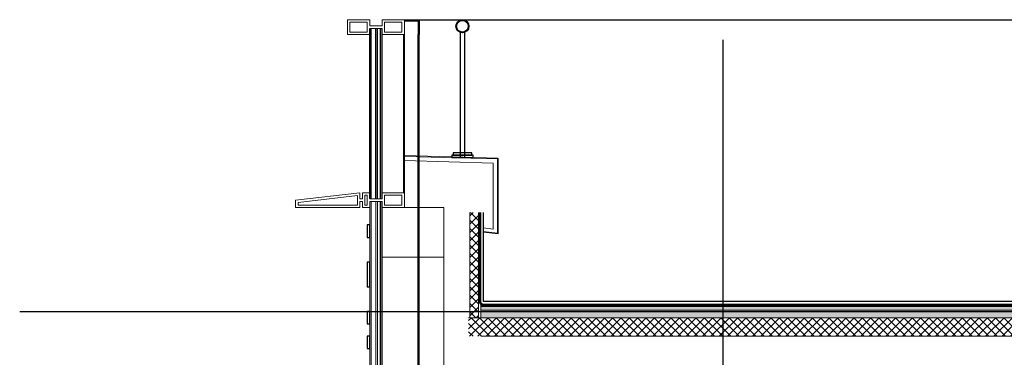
# Model space of a CAD drawing. Extents: x 1147314 to 1218578, y -272074 to -241968.
# Tile 12 of 47: x 1163957 to 1167941, y -262801 to -261436. Entities that reach past the tile are written whole.
import ezdxf

# ---------------------------------------------------------------- set-up
doc = ezdxf.new("R2010")
doc.units = 0
doc.header["$LTSCALE"] = 1000
doc.header["$MEASUREMENT"] = 0
doc.linetypes.add('230303生产综合楼-平面图_t8$0$DOTE', pattern=[2.42, 2, -0.2, 0.02, -0.2])
doc.linetypes.add('DASH', pattern=[0.35, 0.25, -0.1])
for name, color, linetype in [('A-DOOR-FIRE', 4, 'Continuous'), ('A-SECT-SURF', 6, 'Continuous'), ('A-看线', 115, 'Continuous'), ('DOTE', 1, 'Continuous'), ('LY_MC_section A', 140, 'Continuous'), ('PUB_HATCH', 8, 'Continuous'), ('SURFACE', 6, 'Continuous'), ('吊顶', 183, 'Continuous'), ('墙身保温', 21, 'Continuous'), ('墙身抹灰', 6, 'Continuous')]:
    doc.layers.add(name, color=color, linetype=linetype)
for name, color, linetype, lineweight in [('A-WALL-INSL', 241, 'Continuous', 0), ('WALL-CURT-GLAZ', 120, 'Continuous', 0), ('WALL-CURT-METL', 211, 'Continuous', 0), ('墙身分层线', 253, 'Continuous', 18)]:
    doc.layers.add(name, color=color, linetype=linetype, lineweight=lineweight)

# ---------------------------------------------------------------- blocks, each defined once
blk = doc.blocks.new('A$Cb5ae1680')
at = {"layer": 'A-看线'}
for points in [[(44, 0), (44, 690)], [(50, 0), (50, 690)], [(196, 25), (196, 665)], [(200, 25), (200, 665)]]:
    blk.add_lwpolyline(points, dxfattribs=at)
at = {"layer": 'LY_MC_section A'}
for points in [[(0, 0), (0, 690)], [(6, 0), (6, 690)], [(25, 0), (25, 690)], [(31, 0), (31, 690)]]:
    blk.add_lwpolyline(points, dxfattribs=at)
blk = doc.blocks.new('A$C42b86bd6')
at = {"layer": 'A-看线'}
for points in [[(286, 0), (286, -60)], [(290, 0), (290, -60)]]:
    blk.add_lwpolyline(points, dxfattribs=at)
at = {"layer": 'WALL-CURT-METL'}
for points in [[(230, -60), (230, 0), (140, 0), (140, -25), (90, -25), (90, 0), (0, 0), (0, -60), (90, -60), (90, -35), (140, -35), (140, -60)], [(80, -25), (80, -10), (10, -10), (10, -50), (80, -50)], [(220, -50), (220, -10), (150, -10), (150, -35), (150, -50)]]:
    blk.add_lwpolyline(points, close=True, dxfattribs=at)
blk = doc.blocks.new('A$C071d96ed')
at = {"layer": 'A-看线'}
for points in [[(44, -690), (44, 0)], [(50, -690), (50, 0)], [(196, -665), (196, -25)], [(200, -665), (200, -25)]]:
    blk.add_lwpolyline(points, dxfattribs=at)
at = {"layer": 'WALL-CURT-GLAZ'}
for p, q in [((0, -690), (0, 0)), ((6, -690), (6, 0)), ((25, -690), (25, 0)), ((31, -690), (31, 0))]:
    blk.add_line(p, q, dxfattribs=at)
blk = doc.blocks.new('A$C38d1714a')
at = {"layer": 'A-WALL-INSL'}
blk.add_lwpolyline([(0, 0), (250, 0), (250, -200), (0, -200)], close=True, dxfattribs=at)
blk = doc.blocks.new('A$C37e4a2ef')
at = {"layer": 'A-看线'}
for points in [[(196, -60), (196, 0)], [(200, -60), (200, 0)]]:
    blk.add_lwpolyline(points, dxfattribs=at)
at = {"layer": 'WALL-CURT-METL'}
for points in [[(140, -60), (50, -60), (50, -35), (0, -35), (0, -60), (-30, -60), (-30, -35), (-40, -35), (-40, -60), (-300, -60), (-300, -30), (-40, 0), (-40, -25), (-30, -25), (-30, 0), (0, 0), (0, -25), (50, -25), (50, 0), (140, 0)], [(-50, -50), (-50, -11.2), (-290, -38.9), (-290, -50)], [(-20, -10), (-10, -10), (-10, -50), (-20, -50)], [(130, -25), (130, -10), (60, -10), (60, -50), (130, -50)]]:
    blk.add_lwpolyline(points, close=True, dxfattribs=at)
blk = doc.blocks.new('A$C7aab0e27')
at = {"layer": 'A-DOOR-FIRE'}
blk.add_blockref('A$C37e4a2ef', (0, 0), dxfattribs=at)
blk = doc.blocks.new('A$C10824c8d')
at = {"layer": 'WALL-CURT-GLAZ'}
for p, q in [((160, 438.4), (200, 433)), ((160, 423.7), (217, 416)), ((160, 420.5), (220, 413))]:
    blk.add_line(p, q, dxfattribs=at)
for points in [[(-160, 730), (220, 720), (220, 413)], [(-160, 727), (217, 717), (217, 416)], [(-160, 710), (200, 700), (200, 433)]]:
    blk.add_lwpolyline(points, dxfattribs=at)

msp = doc.modelspace()

# ---------------------------------------------------------------- hatches: boundary and pattern name
at = {"layer": 'PUB_HATCH'}
h = msp.add_hatch(dxfattribs=at)
h.set_pattern_fill('加气混凝土', color=256, scale=10, style=0)
h.set_pattern_definition([(0, (13091.75, -42201.91), (60, 120), [0, -120]), (0, (13021.55, -42218.11), (60, 120), [0, -120]), (0, (13060.55, -42219.31), (60, 120), [0, -120]), (0, (13103.15, -42183.91), (60, 120), [0, -120]), (0, (13053.35, -42225.31), (60, 120), [0, -120]), (0, (13115.15, -42108.31), (60, 120), [0, -120]), (0, (13078.55, -42117.91), (60, 120), [0, -120]), (0, (13097.75, -42132.91), (60, 120), [0, -120]), (0, (12999.95, -42135.31), (60, 120), [0, -120]), (0, (13058.75, -42140.71), (60, 120), [0, -120]), (0, (13035.95, -42171.31), (60, 120), [0, -120]), (0, (13037.15, -42216.31), (60, 120), [0, -120]), (0, (13082.15, -42221.11), (60, 120), [0, -120]), (0, (13115.15, -42168.31), (60, 120), [0, -120]), (0, (13002.95, -42186.91), (60, 120), [0, -120]), (0, (13013.15, -42166.51), (60, 120), [0, -120]), (0, (13059.95, -42174.91), (60, 120), [0, -120]), (0, (13043.15, -42192.31), (60, 120), [0, -120]), (0, (13033.55, -42152.71), (60, 120), [0, -120]), (0, (13048.55, -42107.71), (60, 120), [0, -120]), (0, (13007.75, -42212.11), (60, 120), [0, -120]), (0, (13073.75, -42132.31), (60, 120), [0, -120]), (0, (13017.95, -42130.51), (60, 120), [0, -120]), (0, (13008.35, -42114.91), (60, 120), [0, -120]), (130.601294, (13107.7774, -42145.879), (-299.999996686, 360.000001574), [5.268311, -2207.4222]), (18.4349488, (13099.206, -42143.594), (299.9999989, 119.9999991), [5.421048, -753.52558]), (90, (13099.206, -42148.736), (60, 120), [5.142857, -234.85713]), (161.565051, (13104.349, -42150.45), (-300.0000015, 119.99999105), [5.421048, -753.52558]), (53.1301023, (13104.35, -42150.45), (60.0000001, 119.99999994), [5.714286, -594.2857]), (135, (13108.92, -42211.594), (-60.0000073, 119.9999919), [4.848732, -334.56252]), (45, (13102.063, -42211.594), (59.9999996, 119.9999995), [4.848732, -334.56252]), (135, (13105.49, -42215.022), (-60.0000073, 119.9999919), [4.848732, -334.56252]), (45, (13105.49, -42215.022), (59.9999996, 119.9999995), [4.848732, -334.56252]), (116.565051, (13051.21, -42131.02), (-1e-05, 239.999993), [6.388765, -127.7753]), (180, (13048.35, -42125.31), (-60, 120), [6.857143, -113.14285]), (63.434949, (13038.63, -42131.02), (5e-07, 239.999999), [6.388765, -127.7753]), (116.565051, (13041.49, -42136.74), (-1e-05, 239.999993), [6.388765, -127.7753]), (0, (13041.49, -42136.74), (60, 120), [6.857143, -113.14285]), (63.434949, (13048.35, -42136.74), (5e-07, 239.999999), [6.388765, -127.7753]), (107.102728, (13096.349, -42171.5936), (-179.999993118, 600.000000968), [7.772269, -3256.5805]), (143.972626, (13094.063, -42164.165), (-1139.99998555, 839.99999905), [7.772269, -1624.404]), (180, (13087.78, -42159.59), (-60, 120), [7.428571, -112.57142]), (36.0273733, (13074.063, -42164.165), (1139.999991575, 839.999990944), [7.772269, -1624.404]), (71.5650511, (13071.777, -42171.022), (180.00000092, 599.99999897), [7.228063, -751.71856]), (107.102728, (13074.063, -42178.4507), (-179.999993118, 600.000000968), [7.772269, -3256.5805]), (143.972626, (13080.349, -42183.022), (-1139.99998555, 839.99999905), [7.772269, -1624.404]), (0, (13080.35, -42183.02), (60, 120), [7.428571, -112.57142]), (36.0273733, (13087.777, -42183.022), (1139.999991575, 839.999990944), [7.772269, -1624.404]), (71.5650511, (13094.063, -42178.45), (180.00000092, 599.99999897), [7.228063, -751.71856]), (150.255118, (13097.492, -42115.594), (-180.00000043, 119.99999851), [4.607004, -962.86392]), (90, (13093.49, -42117.88), (60, 120), [4.571429, -235.42855]), (29.7448813, (13093.492, -42117.88), (180.0000001, 119.99999944), [4.607004, -962.86392]), (116.565051, (13069.49, -42200.74), (-1e-05, 239.999993), [6.388765, -127.7753]), (168.690067, (13066.635, -42195.022), (-540.0000004, 119.99999699), [5.827451, -1217.9371]), (41.1859251, (13056.349, -42197.879), (1499.999990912, 1319.999988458), [6.074369, -2545.1604]), (90, (13056.35, -42203.594), (60, 120), [5.714286, -234.2857]), (138.814074, (13060.92, -42207.5936), (-1499.999973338, 1320.000008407), [6.074369, -2545.1604]), (16.6992442, (13060.92, -42207.5936), (1979.999985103, 599.999993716), [5.96589, -2499.7075]), (60.9453959, (13066.6345, -42205.879), (59.99999984, 119.999998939), [5.883217, -2465.0679]), (109.983106, (13019.206, -42150.4507), (-300.00000113, 839.999997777), [6.6884, -2802.4395]), (155.556045, (13016.92, -42144.165), (-780.000002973, 359.99999252), [6.904597, -2893.0263]), (24.4439547, (13004.349, -42144.165), (780.00000039, 359.999998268), [6.904597, -2893.0263]), (70.0168934, (13002.063, -42150.4507), (300.000000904, 839.999997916), [6.6884, -2802.4395]), (109.983106, (13004.349, -42156.7364), (-300.00000113, 839.999997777), [6.6884, -2802.4395]), (160.016893, (13010.635, -42159.022), (-300.00000018, 119.99999453), [6.6884, -1397.8755]), (19.9831065, (13010.635, -42159.022), (299.99999835, 119.99999981), [6.6884, -1397.8755]), (70.0168934, (13016.92, -42156.7364), (300.000000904, 839.999997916), [6.6884, -2802.4395]), (122.005383, (13063.777, -42161.308), (-60.00000805, 119.99999387), [5.390846, -1126.6868]), (18.4349488, (13055.777, -42158.45), (299.9999989, 119.9999991), [5.421048, -753.52558]), (90, (13055.78, -42163.594), (60, 120), [5.142857, -234.85713]), (161.565051, (13060.92, -42165.308), (-300.0000015, 119.99999105), [5.421048, -753.52558]), (54.4623222, (13060.92, -42165.308), (419.99999939, 599.9999991), [4.915614, -2059.6423]), (116.565051, (13028.92, -42190.45), (-1e-05, 239.999993), [6.388765, -127.7753]), (180, (13026.06, -42184.74), (-60, 120), [6.285714, -113.71428]), (59.0362434, (13016.349, -42190.451), (60.000000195, 119.99999942), [6.663946, -1392.7644]), (120.963756, (13019.777, -42196.165), (-60.0000082, 119.99999449), [6.663946, -1392.7644]), (0, (13019.78, -42196.16), (60, 120), [6.285714, -113.71428]), (63.434949, (13026.06, -42196.16), (5e-07, 239.999999), [6.388765, -127.7753])])
h.paths.add_polyline_path([(1165823.4, -262611), (1165823.4, -262641), (1169900.3, -262641), (1169900.3, -262611)])
at = {"layer": '墙身保温'}
h = msp.add_hatch(dxfattribs=at)
h.set_pattern_fill('ANSI37', color=256, scale=15, style=0)
h.set_pattern_definition([(45, (9370.96, -42165.308), (-16.83798023, 16.83798023), []), (135, (9370.96, -42165.308), (-16.83798023, -16.83798023), [])])
h.paths.add_polyline_path([(1165778.4, -262215.5), (1165813.4, -262215.5), (1165813.4, -262641), (1165778.4, -262641)])
h = msp.add_hatch(dxfattribs=at)
h.set_pattern_fill('ANSI37', color=256, scale=15, style=0)
h.set_pattern_definition([(45, (13056.349, -42165.308), (-16.83798023, 16.83798023), []), (135, (13056.349, -42165.308), (-16.83798023, -16.83798023), [])])
h.paths.add_polyline_path([(1169950.3, -262716), (1169950.3, -262641), (1165773.4, -262641), (1165773.4, -262716)])
at = {"layer": '墙身分层线'}
h = msp.add_hatch(dxfattribs=at)
h.set_pattern_fill('混凝土', color=256, scale=20)
h.set_pattern_definition([(50, (9420.96, -42165.31), (143.452037, -12.550427), [15, -165]), (355, (9420.96, -42165.31), (-27.750267, 150.438427), [12, -132]), (100.4514, (9432.92, -42166.35), (115.701876, 137.887908), [12.748038, -140.228422]), (46.1842, (9420.96, -42125.3), (213.44821, -33.103803), [22.5, -247.5]), (96.6356, (9438.75, -42128.07), (186.93254, 194.823574), [19.122058, -210.3426]), (351.1842, (9420.96, -42125.3), (186.93239, 194.82372), [18, -198]), (21, (9440.96, -42135.31), (119.38141, -80.523778), [15, -165]), (326, (9440.96, -42135.31), (48.663066, 145.030009), [12, -132]), (71.4514, (9450.91, -42142.02), (168.044526, 64.5061), [12.748038, -140.228422]), (37.5, (9420.963, -42165.31), (2.431971, 66.5787708), [0, -130.4, 0, -134, 0, -132.5]), (7.5, (9420.96, -42165.31), (52.6139075, 78.8823424), [0, -76.4, 0, -127.4, 0, -50.5]), (327.5, (9376.36, -42165.31), (106.7644872, -4.5109743), [0, -50, 0, -156, 0, -207]), (317.5, (9356.36, -42165.31), (116.637234, 20.0209965), [0, -65, 0, -103.6, 0, -147])])
h.paths.add_polyline_path([(1165673.4, -262116), (1165903.4, -262116), (1165903.4, -262086), (1165673.4, -262086)])
h = msp.add_hatch(dxfattribs=at)
h.set_pattern_fill('混凝土', color=256, scale=20)
h.set_pattern_definition([(50, (9420.96, -42165.33), (143.452037, -12.550427), [15, -165]), (355, (9420.96, -42165.33), (-27.750267, 150.438427), [12, -132]), (100.4514, (9432.92, -42166.38), (115.701876, 137.887908), [12.748038, -140.228422]), (46.1842, (9420.96, -42125.33), (213.44821, -33.103803), [22.5, -247.5]), (96.6356, (9438.75, -42128.1), (186.93254, 194.823574), [19.122058, -210.3426]), (351.1842, (9420.96, -42125.33), (186.93239, 194.82372), [18, -198]), (21, (9440.96, -42135.33), (119.38141, -80.523778), [15, -165]), (326, (9440.96, -42135.33), (48.663066, 145.030009), [12, -132]), (71.4514, (9450.91, -42142.04), (168.044526, 64.5061), [12.748038, -140.228422]), (37.5, (9420.963, -42165.334), (2.431971, 66.5787708), [0, -130.4, 0, -134, 0, -132.5]), (7.5, (9420.96, -42165.334), (52.6139075, 78.8823424), [0, -76.4, 0, -127.4, 0, -50.5]), (327.5, (9376.363, -42165.334), (106.7644872, -4.5109743), [0, -50, 0, -156, 0, -207]), (317.5, (9356.36, -42165.33), (116.637234, 20.0209965), [0, -65, 0, -103.6, 0, -147])])
h.paths.add_polyline_path([(1165673.4, -262116.1), (1165903.4, -262116.1), (1165903.4, -262086.1), (1165673.4, -262086.1)])
h = msp.add_hatch(dxfattribs=at)
h.set_pattern_fill('混凝土', color=256, scale=10)
h.set_pattern_definition([(50, (13056.35, -42165.31), (71.7260183, -6.2752135), [7.5, -82.5]), (355, (13056.35, -42165.31), (-13.8751334, 75.2192134), [6, -66]), (100.4514, (13062.326, -42165.83), (57.850938, 68.9439542), [6.374019, -70.114211]), (46.1842, (13056.35, -42145.31), (106.724105, -16.5519014), [11.25, -123.75]), (96.6356, (13065.24, -42146.69), (93.466271, 97.411787), [9.561029, -105.1713]), (351.1842, (13056.35, -42145.31), (93.466195, 97.41186), [9, -99]), (21, (13066.35, -42150.31), (59.6907052, -40.261889), [7.5, -82.5]), (326, (13066.35, -42150.31), (24.331533, 72.5150045), [6, -66]), (71.4514, (13071.32, -42153.66), (84.022263, 32.2530497), [6.374019, -70.114211]), (37.5, (13056.35, -42165.308), (1.21598553, 33.2893854), [0, -65.2, 0, -67, 0, -66.25]), (7.5, (13056.35, -42165.308), (26.3069537, 39.4411712), [0, -38.2, 0, -63.7, 0, -25.25]), (327.5, (13034.05, -42165.308), (53.3822436, -2.2554872), [0, -25, 0, -78, 0, -103.5]), (317.5, (13024.05, -42165.31), (58.318617, 10.0104982), [0, -32.5, 0, -51.8, 0, -73.5])])
h.paths.add_polyline_path([(1169900.3, -262611), (1169900.3, -262596), (1165823.4, -262596), (1165823.4, -262611)])
h.paths.add_polyline_path([(1170250.3, -262611), (1170250.3, -262591), (1170250.3, -262591), (1170250.3, -262611)])

# ---------------------------------------------------------------- linework, layer by layer
at = {"layer": 'A-SECT-SURF'}
msp.add_line((1165823.4, -262616), (1169498.8, -262616), dxfattribs=at)
at = {"layer": 'A-WALL-INSL'}
msp.add_lwpolyline([(1165573.4, -263316), (1165573.4, -264186), (1165673.4, -264186), (1165673.4, -263316), (1165673.4, -262396), (1165573.4, -262396)], close=True, dxfattribs=at)
at = {"layer": 'A-看线'}
for points in [[(1165513.4, -261436), (1165573.4, -261436)], [(1165513.4, -261440), (1165573.4, -261440)], [(1165573.4, -261436), (1169860.3, -261436)]]:
    msp.add_lwpolyline(points, dxfattribs=at)
at = {"layer": 'DOTE', "linetype": '230303生产综合楼-平面图_t8$0$DOTE'}
for points in [[(1166803.2, -270777.9), (1166803.2, -261436)], [(1163956.8, -262616), (1171925.9, -262616)]]:
    msp.add_lwpolyline(points, dxfattribs=at)
at = {"layer": 'LY_MC_section A', "color": 41}
for points in [[(1165373.4, -262266), (1165363.4, -262266), (1165363.4, -262316), (1165373.4, -262316)], [(1165373.4, -262416), (1165363.4, -262416), (1165363.4, -262516), (1165373.4, -262516)], [(1165373.4, -262616), (1165363.4, -262616), (1165363.4, -262666), (1165373.4, -262666)], [(1165373.4, -262716), (1165363.4, -262716), (1165363.4, -262766), (1165373.4, -262766)]]:
    msp.add_lwpolyline(points, close=True, dxfattribs=at)
at = {"layer": 'WALL-CURT-GLAZ'}
msp.add_lwpolyline([(1165510.4, -261496), (1165513.4, -261496), (1165513.4, -262136), (1165510.4, -262136)], close=True, dxfattribs=at)
at = {"layer": '吊顶'}
for points in [[(1165739.4, -261487.5), (1165739.5, -261993.4)], [(1165757.4, -261487.5), (1165757.5, -261993.4)]]:
    msp.add_lwpolyline(points, dxfattribs=at)
for points in [[(1165711.6, -261984.2), (1165786.4, -261984.2), (1165786.4, -261974.9), (1165711.6, -261974.9)], [(1165705.1, -261993.4), (1165791.9, -261993.4), (1165791.9, -261984.2), (1165705.1, -261984.2)]]:
    msp.add_lwpolyline(points, close=True, dxfattribs=at)
for radius in [26.5, 23.5]:
    msp.add_circle((1165748.4, -261462.5), radius, dxfattribs=at)
at = {"layer": '墙身分层线'}
for p, q in [((1165778.4, -262641), (1165778.4, -262215.5)), ((1165813.4, -262641), (1165813.4, -262215.5)), ((1165823.4, -262641), (1165823.4, -262215.5)), ((1169900.3, -262586), (1165823.4, -262586)), ((1169900.3, -262596), (1165823.4, -262596)), ((1169900.3, -262611), (1165823.4, -262611)), ((1169950.3, -262641), (1165773.4, -262641)), ((1169950.3, -262716), (1165823.4, -262716))]:
    msp.add_line(p, q, dxfattribs=at)
at = {"layer": '墙身分层线', "color": 6, "linetype": 'DASH', "ltscale": 0.1, "const_width": 10}
msp.add_lwpolyline([(1165818.4, -262215.5), (1165818.4, -262571, 0.414214), (1165838.4, -262591), (1169885.3, -262591, 0.414213), (1169905.3, -262571), (1169905.3, -262251)], format="xyb", dxfattribs=at)
at = {"layer": '墙身抹灰'}
for p, q in [((1165833.4, -262576), (1165833.4, -262215.5)), ((1169890.3, -262576), (1165833.4, -262576))]:
    msp.add_line(p, q, dxfattribs=at)

# ---------------------------------------------------------------- block references
at = {"layer": 'LY_MC_section A'}
for name, p in [('A$C42b86bd6', (1165283.4, -261436)), ('A$C7aab0e27', (1165373.4, -262136))]:
    msp.add_blockref(name, p, dxfattribs=at)
at = {"layer": 'SURFACE'}
for name, p in [('A$Cb5ae1680', (1165373.4, -262161)), ('A$C071d96ed', (1165373.4, -262171)), ('A$C38d1714a', (1165423.4, -262196))]:
    msp.add_blockref(name, p, dxfattribs=at)
at = {"layer": 'WALL-CURT-GLAZ'}
msp.add_blockref('A$C10824c8d', (1165673.4, -262715.5), dxfattribs=at)

doc.saveas('drawing.dxf')
